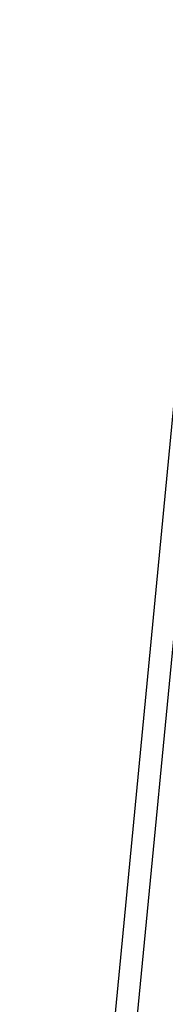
# Paper-space layout 'Sheet' of a CAD drawing. Header units: inches. Extents: x 0.2 to 10.8, y 0.2 to 8.3.
# Tile 237 of 256: x 1.81379 to 1.82123, y 7.08825 to 7.1386. Entities that reach past the tile are written whole.
import ezdxf

# ---------------------------------------------------------------- set-up
doc = ezdxf.new("R2010")
doc.units = ezdxf.units.IN
doc.header["$MEASUREMENT"] = 0
doc.layers.get('0').update_dxf_attribs({"lineweight": 5})

psp = doc.layouts.new('Sheet')

# ---------------------------------------------------------------- linework, layer by layer
at = {"color": 0, "linetype": 'ByBlock', "lineweight": -3}
psp.add_line((1.823539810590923, 7.13860371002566), (1.813790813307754, 7.037088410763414), dxfattribs=at)
psp.add_arc((38.86057273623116, 3.529981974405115), 37.21123816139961, 174.4359295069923, 174.5929429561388, dxfattribs=at)

doc.saveas('drawing.dxf')
